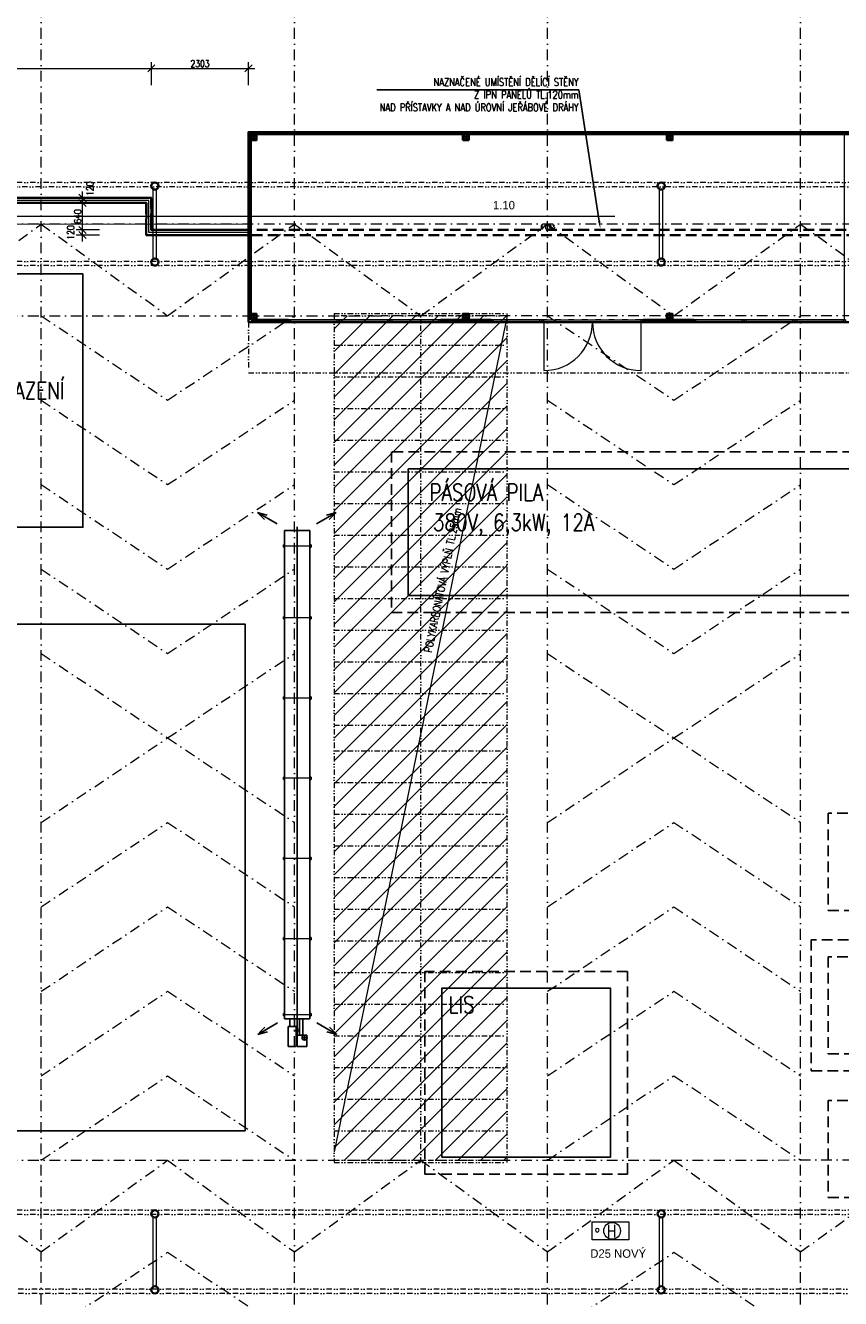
# Model space of a CAD drawing. Header units: millimetres. Extents: x -485339 to 350584, y -2181201 to -313328.
# Tile 49 of 115: x -128254 to -108934, y -1042873 to -1012719. Entities that reach past the tile are written whole.
import ezdxf
from ezdxf import colors
from ezdxf.entities.mleader import LeaderData, LeaderLine
from ezdxf.enums import TextEntityAlignment as Align
from ezdxf.math import Vec2, Vec3

# ---------------------------------------------------------------- set-up
doc = ezdxf.new("R2010")
doc.units = ezdxf.units.MM
doc.header["$LTSCALE"] = 10
for name, pattern in [('DASHDOT', [25.4, 12.7, -6.35, 0, -6.35]), ('DASHED', [19.05, 12.7, -6.35]), ('DĚLICÍ2', [15.875, 6.35, -3.175, 0, -3.175, 0, -3.175]), ('ČÁRKOVANÁ', [19.05, 12.7, -6.35]), ('ČÁRKOVANÁ2', [9.525, 6.35, -3.175])]:
    doc.linetypes.add(name, pattern=pattern)
doc.layers.get('Defpoints').update_dxf_attribs({"color": 201})
for name, color, linetype in [('1VZT-vytápění', 150, 'Continuous'), ('VYBAVENÍ', 222, 'Continuous'), ('VYBAVENÍ_POPIS', 222, 'Continuous'), ('VYBAVENÍ_POŽADAVKY', 200, 'Continuous')]:
    doc.layers.add(name, color=color, linetype=linetype)
for name, color, linetype, lineweight in [('N_dveře', 10, 'Continuous', 18), ('N_kóty', 10, 'Continuous', 18), ('N_popis', 10, 'Continuous', 18), ('N_čáry_dělící stěna', 212, 'ČÁRKOVANÁ', 35), ('N_čáry_obv.plášt', 212, 'Continuous', 18), ('N_čáry_obv.plášt_obrys', 212, 'Continuous', 35), ('N_šrary', 10, 'Continuous', 18), ('PBŘ', 160, 'Continuous', 18), ('St__otvory_dveře', 40, 'Continuous', 18), ('St_otvory_okna', 40, 'Continuous', 18), ('St_plocha_místnosti', 250, 'Continuous', 18), ('St_sloupy_konstrukce haly', 5, 'Continuous', 35), ('St_sloupy_opláštění_půdorys', 25, 'Continuous', 35), ('St_čáry_nad', 250, 'DĚLICÍ2', 18), ('St_čáry_obrys', 5, 'Continuous', 35), ('St_čáry_osy', 250, 'DASHDOT', 18), ('St_čáry_plné', 250, 'Continuous', 18), ('St_čáry_pod', 250, 'ČÁRKOVANÁ2', 18)]:
    doc.layers.add(name, color=color, linetype=linetype, lineweight=lineweight)
doc.layers.add('St_plocha_místn', color=140, linetype='Continuous', lineweight=18, plot=False)
doc.styles.add('Andy', font='txt')
doc.styles.add('ROMANS', font='romans.shx', dxfattribs={"width": 0.8})
doc.styles.get("Standard").update_dxf_attribs({"font": 'simplex.shx', "width": 0.8})
doc.linetypes.add('ZIGZAG', pattern='A,0.00254,-5.08,[131,ltypeshp.shx,S=5.08,R=0,X=-5.08,Y=0],-10.16,[131,ltypeshp.shx,S=5.08,R=180,X=5.08,Y=0],-5.08', length=20.32254)
doc.dimstyles.new('stavebníM100', dxfattribs={"dimtxt": 165, "dimasz": 170, "dimexe": 150, "dimexo": 100, "dimgap": 30, "dimtad": 1, "dimdec": 0, "dimtxsty": 'Standard', "dimblk": 'OBLIQUE', "dimcen": -2.5, "dimdle": 150, "dimclrd": 256, "dimclre": 256, "dimclrt": 256, "dimadec": 4, "dimazin": 0, "dimtfac": 1, "dimtdec": 0, "dimtmove": 2, "dimatfit": 3, "dimldrblk": 'OBLIQUE', "dimfxl": 400, "dimfxlon": 1, "dimlwd": -1, "dimlwe": -1, "dimarcsym": 0})

# ---------------------------------------------------------------- blocks, each defined once
blk = doc.blocks.new('G$CD8A98CDB')
at = {"layer": 'St_sloupy_konstrukce haly', "color": 250, "lineweight": 18, "ltscale": 2}
for points in [[(-825, 0), (825, 0)], [(-825, -80), (825, -80)]]:
    blk.add_lwpolyline(points, dxfattribs=at)
at = {"layer": 'St_sloupy_konstrukce haly', "ltscale": 2}
for centre in [(-900, -40), (900, -40)]:
    blk.add_circle(centre, 85, dxfattribs=at)
blk = doc.blocks.new('G$C7F8F446A')
at = {"layer": 'St_čáry_plné', "color": 0, "linetype": 'ByBlock', "ltscale": 2}
for p, q in [((20055, 4100), (-55, 4100)), ((-55, 0), (20055, 0))]:
    blk.add_line(p, q, dxfattribs=at)
for points in [[(-55, 4100), (-55, 0)], [(695, 4100), (695, 0)], [(1445, 4100), (1445, 0)], [(2195, 4100), (2195, 0)], [(2945, 4100), (2945, 0)], [(3695, 4100), (3695, 0)], [(4445, 4100), (4445, 0)], [(5195, 4100), (5195, 0)], [(5945, 4100), (5945, 0)], [(6695, 4100), (6695, 0)], [(7445, 4100), (7445, 0)], [(8195, 4100), (8195, 0)], [(8945, 4100), (8945, 0)], [(9695, 4100), (9695, 0)], [(10305, 4100), (10305, 0)], [(11055, 4100), (11055, 0)], [(11805, 4100), (11805, 0)], [(12555, 4100), (12555, 0)], [(13305, 4100), (13305, 0)], [(14055, 4100), (14055, 0)], [(14805, 4100), (14805, 0)], [(15555, 4100), (15555, 0)], [(16305, 4100), (16305, 0)], [(17055, 4100), (17055, 0)], [(17805, 4100), (17805, 0)], [(18555, 4100), (18555, 0)], [(19305, 4100), (19305, 0)], [(20055, 4100), (20055, 0)], [(-55, 2050), (20000, 2050)]]:
    blk.add_lwpolyline(points, dxfattribs=at)
at = {"layer": 'St_čáry_pod', "color": 0, "linetype": 'ByBlock', "ltscale": 2}
for p, q in [((0, 4100), (0, 0)), ((20000, 0), (20000, 4100))]:
    blk.add_line(p, q, dxfattribs=at)
blk = doc.blocks.new('*U1155')
at = {"layer": 'St_čáry_osy', "ltscale": 2}
blk.add_lwpolyline([(-3000, -1000), (-4, 1000), (3000, -1000)], dxfattribs=at)
blk = doc.blocks.new('*U1154')
at = {"layer": 'St_čáry_osy', "ltscale": 2}
for p in [(0, 8000), (12000, 8000), (0, 6000), (12000, 6000), (0, 4000), (12000, 4000), (0, 2000), (12000, 2000), (0, 0), (12000, 0)]:
    blk.add_blockref('*U1155', p, dxfattribs=at)
blk = doc.blocks.new('*U1157')
at = {"layer": 'St_čáry_osy', "ltscale": 2}
blk.add_lwpolyline([(-3000, -1000), (-4, 1000), (3000, -1000)], dxfattribs=at)
blk = doc.blocks.new('*U1156')
at = {"layer": 'St_čáry_osy', "ltscale": 2}
for p in [(0, 8000), (12000, 8000), (0, 6000), (12000, 6000), (0, 4000), (12000, 4000), (0, 2000), (12000, 2000), (0, 0), (12000, 0)]:
    blk.add_blockref('*U1157', p, dxfattribs=at)
blk = doc.blocks.new('*U1163')
at = {"layer": 'St_čáry_osy', "ltscale": 2}
blk.add_lwpolyline([(-3000, -1000), (-4, 1000), (3000, -1000)], dxfattribs=at)
blk = doc.blocks.new('*U1162')
at = {"layer": 'St_čáry_osy', "ltscale": 2}
for p in [(0, 14000), (12000, 14000)]:
    blk.add_blockref('*U1163', p, dxfattribs=at)
blk = doc.blocks.new('G$C325A9F68')
at = {"layer": 'St_otvory_okna', "ltscale": 2}
for points in [[(0, 0), (1200, 0), (1200, 50), (0, 50)], [(0, 0), (50, 0), (50, 50), (0, 50)], [(1200, 0), (1150, 0), (1150, 50), (1200, 50)]]:
    blk.add_lwpolyline(points, close=True, dxfattribs=at)
blk = doc.blocks.new('G$C19647512')
at = {"layer": 'St__otvory_dveře', "ltscale": 2}
for points in [[(0, -50), (50, -50), (50, 0), (0, 0)], [(2350, -50), (2400, -50), (2400, 0), (2350, 0)]]:
    blk.add_lwpolyline(points, close=True, dxfattribs=at)
at = {"layer": 'St__otvory_dveře', "linetype": 'DĚLICÍ2', "ltscale": 2}
for points in [[(2350, 0), (50, 0)], [(2350, -50), (50, -50)]]:
    blk.add_lwpolyline(points, dxfattribs=at)
at = {"layer": 'St__otvory_dveře', "ltscale": 2}
for points in [[(50, -50), (50, -1200)], [(2350, -50), (2350, -1200)]]:
    blk.add_lwpolyline(points, dxfattribs=at)
for centre, start, end in [((50, -50), 270, 0), ((2350, -50), 180, 270)]:
    blk.add_arc(centre, 1150, start, end, dxfattribs=at)
blk = doc.blocks.new('G$C2F820337')
at = {"layer": 'St_sloupy_opláštění_půdorys', "ltscale": 2}
blk.add_lwpolyline([(-70, -70), (70, -70), (70, 70), (-70, 70)], close=True, dxfattribs=at)
for points in [[(-70, 70), (70, -70)], [(70, 70), (-70, -70)]]:
    blk.add_lwpolyline(points, dxfattribs=at)
blk = doc.blocks.new('G$CB69B1554')
at = {"layer": 'St_otvory_okna', "ltscale": 2}
blk.add_lwpolyline([(5750, -4500), (5750, -4500), (5750, -4450), (5750, -4450)], close=True, dxfattribs=at)
blk.add_lwpolyline([(5750, -4500), (5750, -4500), (5750, -4450), (5750, -4450)], close=True, dxfattribs=at)
at = {"layer": 'St_čáry_nad', "ltscale": 2}
blk.add_lwpolyline([(0, -4500), (0, -5700), (21100, -5700), (22400, -5700), (22400, -3350), (21100, -3350)], dxfattribs=at)
at = {"layer": 'St_čáry_obrys', "ltscale": 2}
for points in [[(0, 0), (21100, 0)], [(0, -4500), (0, 0)], [(50, -50), (21050, -50)], [(50, -4450), (50, -50)], [(0, -4500), (950, -4500), (950, -4500), (950, -4450), (50, -4450)], [(950, -4450), (950, -4500)], [(4550, -4450), (5750, -4450)], [(4550, -4450), (4550, -4500)], [(4550, -4500), (5750, -4500)], [(5750, -4450), (5750, -4500)], [(9350, -4450), (10550, -4450)], [(9350, -4450), (9350, -4500)], [(9350, -4500), (10550, -4500)], [(10550, -4450), (10550, -4500)]]:
    blk.add_lwpolyline(points, dxfattribs=at)
at = {"layer": 'St__otvory_dveře', "ltscale": 2}
blk.add_blockref('G$C19647512', (6950, -4450), dxfattribs=at)
at = {"layer": 'St_otvory_okna', "ltscale": 2}
for p in [(950, -4500), (2150, -4500), (3350, -4500), (5750, -4500), (10550, -4500), (11750, -4500), (12950, -4500)]:
    blk.add_blockref('G$C325A9F68', p, dxfattribs=at)
at = {"layer": 'St_sloupy_opláštění_půdorys', "ltscale": 2}
for p in [(120, -120), (5150, -120), (9980, -120), (120, -4380), (5150, -4380), (9980, -4380)]:
    blk.add_blockref('G$C2F820337', p, dxfattribs=at)
blk = doc.blocks.new('_OBLIQUE')
at = {"color": 0, "linetype": 'ByBlock'}
blk.add_line((-0.5, -0.5), (0.5, 0.5), dxfattribs=at)
blk = doc.blocks.new('*D2510')
at = {"layer": 'Defpoints', "color": 0, "transparency": 16777216}
for p in [(-125268, -1013735), (-140153, -1016803), (-125268, -1016803)]:
    blk.add_point(p, dxfattribs=at)
at = {"layer": 'N_kóty', "transparency": 16777216}
for p, q in [((-140303, -1013735), (-125118, -1013735)), ((-140153, -1014135), (-140153, -1013585)), ((-125268, -1014135), (-125268, -1013585))]:
    blk.add_line(p, q, dxfattribs=at)
at = {"layer": 'N_kóty', "linetype": 'ByBlock', "transparency": 16777216, "xscale": 170, "yscale": 170, "zscale": 170, "rotation": 180}
blk.add_blockref('_OBLIQUE', (-140153, -1013735), dxfattribs=at)
at = {"layer": 'N_kóty', "linetype": 'ByBlock', "transparency": 16777216, "xscale": 170, "yscale": 170, "zscale": 170}
blk.add_blockref('_OBLIQUE', (-125268, -1013735), dxfattribs=at)
at = {"layer": 'N_kóty', "transparency": 16777216, "insert": (-132711, -1013622), "char_height": 165, "attachment_point": 5}
blk.add_mtext('14885', dxfattribs=at)
blk = doc.blocks.new('*D2511')
at = {"layer": 'Defpoints', "color": 0, "transparency": 16777216}
for p in [(-122965, -1013735), (-122965, -1015243), (-125268, -1016803)]:
    blk.add_point(p, dxfattribs=at)
at = {"layer": 'N_kóty', "transparency": 16777216}
for p, q in [((-125418, -1013735), (-122815, -1013735)), ((-125268, -1014135), (-125268, -1013585)), ((-122965, -1014135), (-122965, -1013585))]:
    blk.add_line(p, q, dxfattribs=at)
at = {"layer": 'N_kóty', "linetype": 'ByBlock', "transparency": 16777216, "xscale": 170, "yscale": 170, "zscale": 170, "rotation": 180}
blk.add_blockref('_OBLIQUE', (-125268, -1013735), dxfattribs=at)
at = {"layer": 'N_kóty', "linetype": 'ByBlock', "transparency": 16777216, "xscale": 170, "yscale": 170, "zscale": 170}
blk.add_blockref('_OBLIQUE', (-122965, -1013735), dxfattribs=at)
at = {"layer": 'N_kóty', "transparency": 16777216, "insert": (-124117, -1013622), "char_height": 165, "attachment_point": 5}
blk.add_mtext('2303', dxfattribs=at)
blk = doc.blocks.new('*D2512')
at = {"layer": 'Defpoints', "color": 0, "transparency": 16777216}
for p in [(-126902, -1017563), (-122965, -1017563), (-122965, -1017683)]:
    blk.add_point(p, dxfattribs=at)
at = {"layer": 'N_kóty', "transparency": 16777216}
for p, q in [((-126502, -1017563), (-127052, -1017563)), ((-126502, -1017683), (-127052, -1017683)), ((-126902, -1017833), (-126902, -1017413))]:
    blk.add_line(p, q, dxfattribs=at)
at = {"layer": 'N_kóty', "linetype": 'ByBlock', "transparency": 16777216, "xscale": 170, "yscale": 170, "zscale": 170}
for p, rotation in [((-126902, -1017563), 90), ((-126902, -1017683), 270)]:
    blk.add_blockref('_OBLIQUE', p, dxfattribs=dict(at, rotation=rotation))
at = {"layer": 'N_kóty', "transparency": 16777216, "insert": (-127180, -1017623), "char_height": 165, "attachment_point": 5, "rotation": 90}
blk.add_mtext('120', dxfattribs=at)
blk = doc.blocks.new('*D2513')
at = {"layer": 'Defpoints', "color": 0, "transparency": 16777216}
for p in [(-126901, -1016923), (-125388, -1016923), (-122965, -1017563)]:
    blk.add_point(p, dxfattribs=at)
at = {"layer": 'N_kóty', "transparency": 16777216}
for p, q in [((-126901, -1017713), (-126901, -1016773)), ((-126501, -1016923), (-127051, -1016923)), ((-126501, -1017563), (-127051, -1017563))]:
    blk.add_line(p, q, dxfattribs=at)
at = {"layer": 'N_kóty', "linetype": 'ByBlock', "transparency": 16777216, "xscale": 170, "yscale": 170, "zscale": 170}
for p, rotation in [((-126901, -1016923), 90), ((-126901, -1017563), 270)]:
    blk.add_blockref('_OBLIQUE', p, dxfattribs=dict(at, rotation=rotation))
at = {"layer": 'N_kóty', "transparency": 16777216, "insert": (-127013, -1017243), "char_height": 165, "attachment_point": 5, "rotation": 90}
blk.add_mtext('640', dxfattribs=at)
blk = doc.blocks.new('*D2514')
at = {"layer": 'Defpoints', "color": 0, "transparency": 16777216}
for p in [(-126901, -1016803), (-125388, -1016923), (-125268, -1016803)]:
    blk.add_point(p, dxfattribs=at)
at = {"layer": 'N_kóty', "transparency": 16777216}
for p, q in [((-126901, -1017073), (-126901, -1016653)), ((-126501, -1016803), (-127051, -1016803)), ((-126501, -1016923), (-127051, -1016923))]:
    blk.add_line(p, q, dxfattribs=at)
at = {"layer": 'N_kóty', "linetype": 'ByBlock', "transparency": 16777216, "xscale": 170, "yscale": 170, "zscale": 170}
for p, rotation in [((-126901, -1016803), 90), ((-126901, -1016923), 270)]:
    blk.add_blockref('_OBLIQUE', p, dxfattribs=dict(at, rotation=rotation))
at = {"layer": 'N_kóty', "transparency": 16777216, "insert": (-126721, -1016585), "char_height": 165, "attachment_point": 5, "rotation": 90}
blk.add_mtext('120', dxfattribs=at)
blk = doc.blocks.new('ASXAXSASXA')
at = {"layer": '1VZT-vytápění'}
for p, q in [((31730, -17558), (31458, -17087)), ((31458, -17087), (31489, -17202)), ((31458, -17087), (31543, -17171)), ((31543, -17171), (31627, -17256)), ((43550, -17549), (43822, -17078)), ((43738, -17163), (43654, -17247)), ((43822, -17078), (43738, -17163)), ((43822, -17078), (43791, -17193)), ((31489, -17202), (31520, -17317)), ((43791, -17193), (43760, -17308)), ((31885, -17714), (31885, -18314)), ((43455, -17714), (31885, -17714)), ((32228, -17686), (32228, -17714)), ((32228, -17686), (32282, -17686)), ((32282, -17686), (32282, -17714)), ((33928, -17686), (33928, -17714)), ((33928, -17686), (33982, -17686)), ((33982, -17686), (33982, -17714)), ((35828, -17686), (35828, -17714)), ((35828, -17686), (35882, -17686)), ((35882, -17686), (35882, -17714)), ((37728, -17686), (37728, -17714)), ((37728, -17686), (37782, -17686)), ((37782, -17686), (37782, -17714)), ((39628, -17686), (39628, -17714)), ((39628, -17686), (39682, -17686)), ((39682, -17686), (39682, -17714)), ((41528, -17686), (41528, -17714)), ((41528, -17686), (41582, -17686)), ((41582, -17686), (41582, -17714)), ((43328, -17686), (43328, -17714)), ((43328, -17686), (43382, -17686)), ((43382, -17686), (43382, -17714)), ((43455, -18314), (43455, -17714)), ((44105, -17784), (43843, -17784)), ((43843, -17784), (43843, -18014)), ((43897, -17905), (43897, -17773)), ((44105, -18014), (44105, -17784)), ((43843, -17877), (43455, -17877)), ((43843, -17961), (43455, -17961)), ((43455, -18077), (43635, -18077)), ((43635, -18038), (44105, -18038)), ((43635, -18038), (43635, -18224)), ((43677, -18038), (43677, -18004)), ((43677, -18004), (43777, -18004)), ((43727, -17983), (43727, -18093)), ((43777, -18004), (43777, -18038)), ((43831, -17839), (43963, -17839)), ((44105, -18014), (43843, -18014)), ((44105, -18038), (44105, -18224)), ((43455, -18314), (31885, -18314)), ((32228, -18341), (32228, -18314)), ((32228, -18341), (32282, -18341)), ((32282, -18341), (32282, -18314)), ((33928, -18341), (33928, -18314)), ((33928, -18341), (33982, -18341)), ((33982, -18341), (33982, -18314)), ((35828, -18341), (35828, -18314)), ((35828, -18341), (35882, -18341)), ((35882, -18341), (35882, -18314)), ((37728, -18341), (37728, -18314)), ((37728, -18341), (37782, -18341)), ((37782, -18341), (37782, -18314)), ((39628, -18341), (39628, -18314)), ((39628, -18341), (39682, -18341)), ((39682, -18341), (39682, -18314)), ((41528, -18341), (41528, -18314)), ((41528, -18341), (41582, -18341)), ((41582, -18341), (41582, -18314)), ((43328, -18341), (43328, -18314)), ((43328, -18341), (43382, -18341)), ((43382, -18341), (43382, -18314)), ((43455, -18191), (43635, -18191)), ((43635, -18224), (44105, -18224)), ((31730, -18487), (31458, -18958)), ((43550, -18478), (43822, -18949)), ((31458, -18958), (31489, -18843)), ((31458, -18958), (31543, -18873)), ((31489, -18843), (31520, -18728)), ((31543, -18873), (31627, -18789)), ((43738, -18865), (43654, -18780)), ((43822, -18949), (43738, -18865)), ((43791, -18834), (43760, -18719)), ((43822, -18949), (43791, -18834))]:
    blk.add_line(p, q, dxfattribs=at)
at = {"layer": '1VZT-vytápění', "lineweight": 15}
for p, q in [((32228, -17692), (32282, -17692)), ((33928, -17692), (33982, -17692)), ((35828, -17692), (35882, -17692)), ((37728, -17692), (37782, -17692)), ((39628, -17692), (39682, -17692)), ((41528, -17692), (41582, -17692)), ((43328, -17692), (43382, -17692)), ((32228, -18335), (32282, -18335)), ((33928, -18335), (33982, -18335)), ((35828, -18335), (35882, -18335)), ((37728, -18335), (37782, -18335)), ((39628, -18335), (39682, -18335)), ((41528, -18335), (41582, -18335)), ((43328, -18335), (43382, -18335))]:
    blk.add_line(p, q, dxfattribs=at)
at = {"layer": '1VZT-vytápění', "lineweight": 15, "ltscale": 5}
for p, q in [((32255, -17714), (32255, -18314)), ((33955, -17714), (33955, -18314)), ((35855, -17714), (35855, -18314)), ((37755, -17714), (37755, -18314)), ((39655, -17714), (39655, -18314)), ((41555, -17714), (41555, -18314)), ((43355, -17714), (43355, -18314))]:
    blk.add_line(p, q, dxfattribs=at)
at = {"layer": '1VZT-vytápění', "ltscale": 15}
blk.add_line((43843, -18014), (31796, -18014), dxfattribs=at)
at = {"layer": '1VZT-vytápění'}
blk.add_circle((43897, -17839), 60, dxfattribs=at)

msp = doc.modelspace()

# ---------------------------------------------------------------- hatches: boundary and pattern name
at = {"layer": 'N_šrary', "linetype": 'DASHED'}
h = msp.add_hatch(dxfattribs=at)
h.set_pattern_fill('ANSI31', color=256, scale=120)
h.set_pattern_definition([(45, (24000, -425057.46), (-269.40768, 269.40768), [])])
h.paths.add_polyline_path([(-120934.2, -1039594.2), (-116834.1, -1039593.6), (-116834.2, -1019594.2), (-120934.2, -1019594.2)])

# ---------------------------------------------------------------- linework, layer by layer
at = {"layer": 'N_popis'}
msp.add_lwpolyline([(-116834.2, -1019594.2), (-120934.2, -1039394.2)], dxfattribs=at)
at = {"layer": 'N_čáry_dělící stěna', "ltscale": 2}
for points in [[(-140254.9, -1016802.8), (-125269.9, -1016802.8)], [(-140254.9, -1016922.8), (-125389.9, -1016922.8)], [(-125389.9, -1016922.8), (-125389.9, -1017682.9)], [(-125269.9, -1016802.8), (-125269.9, -1017562.9)], [(-59389.9, -1017682.9), (-125389.9, -1017682.9)], [(-59269.9, -1017562.9), (-125269.9, -1017562.9)]]:
    msp.add_lwpolyline(points, dxfattribs=at)
at = {"layer": 'N_čáry_obv.plášt', "linetype": 'ZIGZAG'}
msp.add_lwpolyline([(-122964.9, -1017622.9), (-125329.9, -1017622.9), (-125329.9, -1016862.8), (-140254.9, -1016862.7)], dxfattribs=at)
at = {"layer": 'N_čáry_obv.plášt_obrys'}
for points in [[(-122964.9, -1017562.9), (-125269.9, -1017562.9), (-125268.2, -1016802.7), (-140253.2, -1016802.7)], [(-122964.9, -1017682.9), (-125389.9, -1017682.9), (-125388.2, -1016922.7), (-140253.2, -1016922.7)]]:
    msp.add_lwpolyline(points, dxfattribs=at)
at = {"layer": 'PBŘ', "lineweight": 18}
msp.add_lwpolyline([(-139924, -1017235.4), (-114285.1, -1017235.4)], dxfattribs=at)
at = {"layer": 'PBŘ', "ltscale": 40}
msp.add_lwpolyline([(-114822.2, -1041059.4), (-113949.2, -1041059.4), (-113949.2, -1041479), (-114822.2, -1041479)], close=True, dxfattribs=at)
at = {"layer": 'PBŘ', "extrusion": (0, 0, -1)}
msp.add_circle((114701.8, -1041253.9), 43.2, dxfattribs=at)
at = {"layer": 'PBŘ', "ltscale": 40}
msp.add_circle((-114349.1, -1041267.9), 198.6, dxfattribs=at)
at = {"layer": 'St_plocha_místn'}
msp.add_lwpolyline([(-43925.2, -992922.8), (-140154.9, -992922.8), (-140154.9, -996437.6), (-140044.9, -996437.6), (-140044.9, -996647.6), (-140154.9, -996647.6), (-140149.9, -1002677.6), (-140044.9, -1002677.6), (-140044.9, -1002887.6), (-140254.9, -1002887.6), (-140254.9, -1007957.6), (-140044.9, -1007957.6), (-140044.9, -1008167.6), (-140154.9, -1008167.6), (-140154.9, -1014197.6), (-140044.9, -1014197.6), (-140044.9, -1014407.6), (-140154.9, -1014407.6), (-140154.5, -1017422.6), (-122964.9, -1017420.4), (-122964.9, -1015231.2), (-101864.9, -1015242.9)], dxfattribs=at)
msp.add_lwpolyline([(-122914.9, -1019692.9), (-108839.9, -1019692.9), (-108839.9, -1015292.9), (-122914.9, -1015292.9)], close=True, dxfattribs=at)
at = {"layer": 'St_čáry_nad', "ltscale": 2}
for points in [[(-43825.2, -1016437.6), (-139879.9, -1016437.6)], [(-46557.7, -1016537.6), (-139879.9, -1016537.6)], [(-43825.2, -1018307.6), (-139879.9, -1018307.6)], [(-43825.2, -1018407.6), (-139879.9, -1018407.6)], [(-43825.2, -1040782.6), (-139879.9, -1040782.6)], [(-43825.2, -1040882.6), (-139879.9, -1040882.6)], [(-74604.9, -1042652.6), (-139879.9, -1042652.6)], [(-74604.9, -1042752.6), (-139879.9, -1042752.6)]]:
    msp.add_lwpolyline(points, dxfattribs=at)
at = {"layer": 'St_čáry_obrys'}
for p, q in [((-122964.9, -1017420.4), (-122964.9, -1019742.9)), ((-122964.9, -1019742.9), (-101864.9, -1019742.9))]:
    msp.add_line(p, q, dxfattribs=at)
at = {"layer": 'St_čáry_osy', "ltscale": 2}
for points in [[(-127879.9, -1059777.6), (-127879.9, -992785.6)], [(-121879.9, -1059777.6), (-121879.9, -992785.6)], [(-115879.9, -1059777.6), (-115879.9, -992785.6)], [(-109879.9, -1059777.6), (-109879.9, -992785.6)], [(-139879.9, -1017422.6), (-43825.2, -1017409.8)], [(-133879.9, -1017422.6), (-130884.2, -1019595.1), (-127879.9, -1017422.6)], [(-127879.9, -1017422.6), (-124884.2, -1019595.1), (-121879.9, -1017422.6)], [(-121879.9, -1017422.6), (-118884.2, -1019595.1), (-115879.9, -1017422.6)], [(-115879.9, -1017422.6), (-112884.2, -1019595.1), (-109879.9, -1017422.6)], [(-109879.9, -1017422.6), (-106884.2, -1019595.1), (-103879.9, -1017422.6)], [(-139879.9, -1019595.1), (-43825.2, -1019582.3)], [(-139879.9, -1039595.1), (-43825.2, -1039582.3)], [(-133879.9, -1041767.6), (-130884.2, -1039595.1), (-127879.9, -1041767.6)], [(-127879.9, -1041767.6), (-124884.2, -1039595.1), (-121879.9, -1041767.6)], [(-121879.9, -1041767.6), (-118884.2, -1039595.1), (-115879.9, -1041767.6)], [(-115879.9, -1041767.6), (-112884.2, -1039595.1), (-109879.9, -1041767.6)], [(-109879.9, -1041767.6), (-106884.2, -1039595.1), (-103879.9, -1041767.6)]]:
    msp.add_lwpolyline(points, dxfattribs=at)
at = {"layer": 'VYBAVENÍ'}
for points in [[(-132890, -1024603.5), (-126890, -1024603.5), (-126890, -1018603.5), (-132890, -1018603.5)], [(-119178.8, -1023219.8), (-119178.8, -1026219.8), (-102178.8, -1026219.8), (-102178.8, -1023219.8)], [(-135048.5, -1038896.5), (-123048.5, -1038896.5), (-123048.5, -1026896.5), (-135048.5, -1026896.5)], [(-118385.9, -1039524), (-114385.9, -1039524), (-114385.9, -1035524), (-118385.9, -1035524)]]:
    msp.add_lwpolyline(points, close=True, dxfattribs=at)
at = {"layer": 'VYBAVENÍ', "linetype": 'ČÁRKOVANÁ2', "ltscale": 4}
for points in [[(-119578.8, -1022819.8), (-119578.8, -1026619.8), (-101778.8, -1026619.8), (-101778.8, -1022819.8)], [(-109227.1, -1033678.1), (-95427.1, -1033678.1), (-95427.1, -1031378.1), (-109227.1, -1031378.1)], [(-109627.1, -1037478.1), (-95027.1, -1037478.1), (-95027.1, -1034378.1), (-109627.1, -1034378.1)], [(-109227.1, -1037078.1), (-95427.1, -1037078.1), (-95427.1, -1034778.1), (-109227.1, -1034778.1)], [(-118785.9, -1039924), (-113985.9, -1039924), (-113985.9, -1035124), (-118785.9, -1035124)], [(-109227.1, -1040478.1), (-95427.1, -1040478.1), (-95427.1, -1038178.1), (-109227.1, -1038178.1)]]:
    msp.add_lwpolyline(points, close=True, dxfattribs=at)

# ---------------------------------------------------------------- block references
at = {"layer": '1VZT-vytápění', "rotation": 270}
msp.add_blockref('ASXAXSASXA', (-103798.8, -992794.4), dxfattribs=at)
at = {"layer": 'N_dveře', "ltscale": 2}
msp.add_blockref('G$CB69B1554', (-122964.9, -1015242.9), dxfattribs=at)
at = {"layer": 'St_sloupy_konstrukce haly', "ltscale": 2, "rotation": 90}
for p in [(-125224.9, -1017422.6), (-113224.9, -1017422.6), (-125224.9, -1041767.6), (-113224.9, -1041767.6)]:
    msp.add_blockref('G$CD8A98CDB', p, dxfattribs=at)
at = {"layer": 'St_čáry_nad', "ltscale": 2, "rotation": 90}
msp.add_blockref('G$C7F8F446A', (-116834.2, -1039594.2), dxfattribs=at)
at = {"layer": 'St_čáry_osy', "ltscale": 2, "xscale": -1, "rotation": 180}
msp.add_blockref('*U1156', (-124879.9, -1020595.1), dxfattribs=at)
at = {"layer": 'St_čáry_osy', "ltscale": 2}
for name, p in [('*U1154', (-124879.9, -1038595.1)), ('*U1162', (-124879.9, -1056777.6))]:
    msp.add_blockref(name, p, dxfattribs=at)

# ---------------------------------------------------------------- texts
at = {"layer": 'N_popis', "width": 0.8}
msp.add_text('POLYKARBONÁTOVÁ VÝPLŇ TL.25mm', height=180, rotation=78.30106, dxfattribs=at).set_placement((-118628.1, -1027582.2))
at = {"layer": 'PBŘ', "style": 'ROMANS', "width": 0.8}
msp.add_text('H', height=300, dxfattribs=at).set_placement((-114474.7, -1041427.3))
at = {"layer": 'PBŘ', "ltscale": 2, "style": 'Andy'}
msp.add_text('D25 NOVÝ', height=200, dxfattribs=at).set_placement((-114866, -1041906.6))
at = {"layer": 'St_plocha_místn', "width": 0.8}
msp.add_text('61.93', height=100, dxfattribs=at).set_placement((-115877.4, -1017492.9), align=Align.MIDDLE_CENTER)
at = {"layer": 'St_plocha_místnosti', "ltscale": 2, "style": 'Andy'}
msp.add_text('1.10', height=200, dxfattribs=at).set_placement((-117171.9, -1017075.3))
at = {"layer": 'VYBAVENÍ_POPIS', "width": 0.8}
for s, p in [('PÁSOVÁ PILA', (-118677.2, -1023978.6)), ('LIS', (-118225.2, -1036116.5))]:
    msp.add_text(s, height=400, dxfattribs=at).set_placement(p)
at = {"layer": 'VYBAVENÍ_POŽADAVKY', "width": 0.8}
for s, p in [('VODNÍ NÁDRŽ CHLAZENÍ', (-132426.6, -1021568.9)), ('380V, 6,3kW, 12A', (-118596.1, -1024687.7))]:
    msp.add_text(s, height=400, dxfattribs=at).set_placement(p)

# ---------------------------------------------------------------- dimensions: what is measured, and where the dimension line sits
at = {"layer": 'N_kóty'}
for base, p1, p2, picture, middle in [((-125268.2, -1013735), (-140153.2, -1016802.7), (-125268.2, -1016802.7), '*D2510', (-132710.7, -1013622.5)), ((-122964.9, -1013735), (-125268.2, -1016802.7), (-122964.9, -1015242.9), '*D2511', (-124116.6, -1013622.5))]:
    dim = msp.add_linear_dim(base=base, p1=p1, p2=p2, dimstyle='stavebníM100', dxfattribs=at)
    dim.commit()
    dim.dimension.update_dxf_attribs({"geometry": picture, "text_midpoint": middle})
dim = msp.add_linear_dim(base=(-126900.8, -1016802.7), p1=(-125388.2, -1016922.7), p2=(-125268.2, -1016802.7), angle=90, dimstyle='stavebníM100', dxfattribs=at)
dim.commit()
dim.dimension.update_dxf_attribs({"geometry": '*D2514', "text_midpoint": (-126721.1, -1016584.6), "dimtype": 160})
for base, p1, p2, picture, middle in [((-126900.8, -1016922.7), (-122964.9, -1017562.9), (-125388.2, -1016922.7), '*D2513', (-127013.3, -1017242.8)), ((-126902.4, -1017562.9), (-122964.9, -1017682.9), (-122964.9, -1017562.9), '*D2512', (-127179.9, -1017622.9))]:
    dim = msp.add_linear_dim(base=base, p1=p1, p2=p2, angle=90, dimstyle='stavebníM100', dxfattribs=at)
    dim.commit()
    dim.dimension.update_dxf_attribs({"geometry": picture, "text_midpoint": middle})

# ---------------------------------------------------------------- leaders
at = {"layer": 'N_popis'}
ml = msp.add_multileader_mtext('Standard', dxfattribs=at)
ml.set_content('NAZNAČENÉ UMÍSTĚNÍ DĚLÍCÍ STĚNY \\PZ IPN PANELŮ TL.120mm\\PNAD PŘÍSTAVKY A NAD ÚROVNÍ JEŘÁBOVÉ DRÁHY  ', color=256)
ml.set_leader_properties()
ml.build(insert=Vec2(0, 0))
ml.multileader.update_dxf_attribs({"text_left_attachment_type": 6, "text_right_attachment_type": 6, "arrow_head_size": 180})
ctx = ml.context
ctx.base_point, ctx.char_height, ctx.arrow_head_size, ctx.plane_origin = Vec3(-120727.5, -1014247.2), 180, 180, Vec3(-114355.5, -1013282.8)
ctx.left_attachment, ctx.right_attachment, ctx.text_align_type = 6, 6, 2
notes = []
notes.append((ctx, [(0, (1, 1, 0), (-115133.8, -1014247.2), (-1, 0), 8, [(0, [(-114626.5, -1017529.8)], 0, [])])]))
ctx.mtext.insert, ctx.mtext.alignment, ctx.mtext.flow_direction = Vec3(-115143.8, -1013969.5), 3, 5
for ctx, leaders in notes:
    for number, flags, end, landing, length, lines in leaders:
        leader = LeaderData()
        leader.index, (leader.has_last_leader_line, leader.has_dogleg_vector, leader.attachment_direction) = number, flags
        leader.last_leader_point, leader.dogleg_vector, leader.dogleg_length = Vec3(end), Vec3(landing), length
        for number, points, colour, breaks in lines:
            line = LeaderLine()
            line.index, line.vertices, line.color, line.breaks = number, Vec3.list(points), colors.encode_raw_color(colour), breaks
            leader.lines.append(line)
        ctx.leaders.append(leader)

doc.saveas('drawing.dxf')
